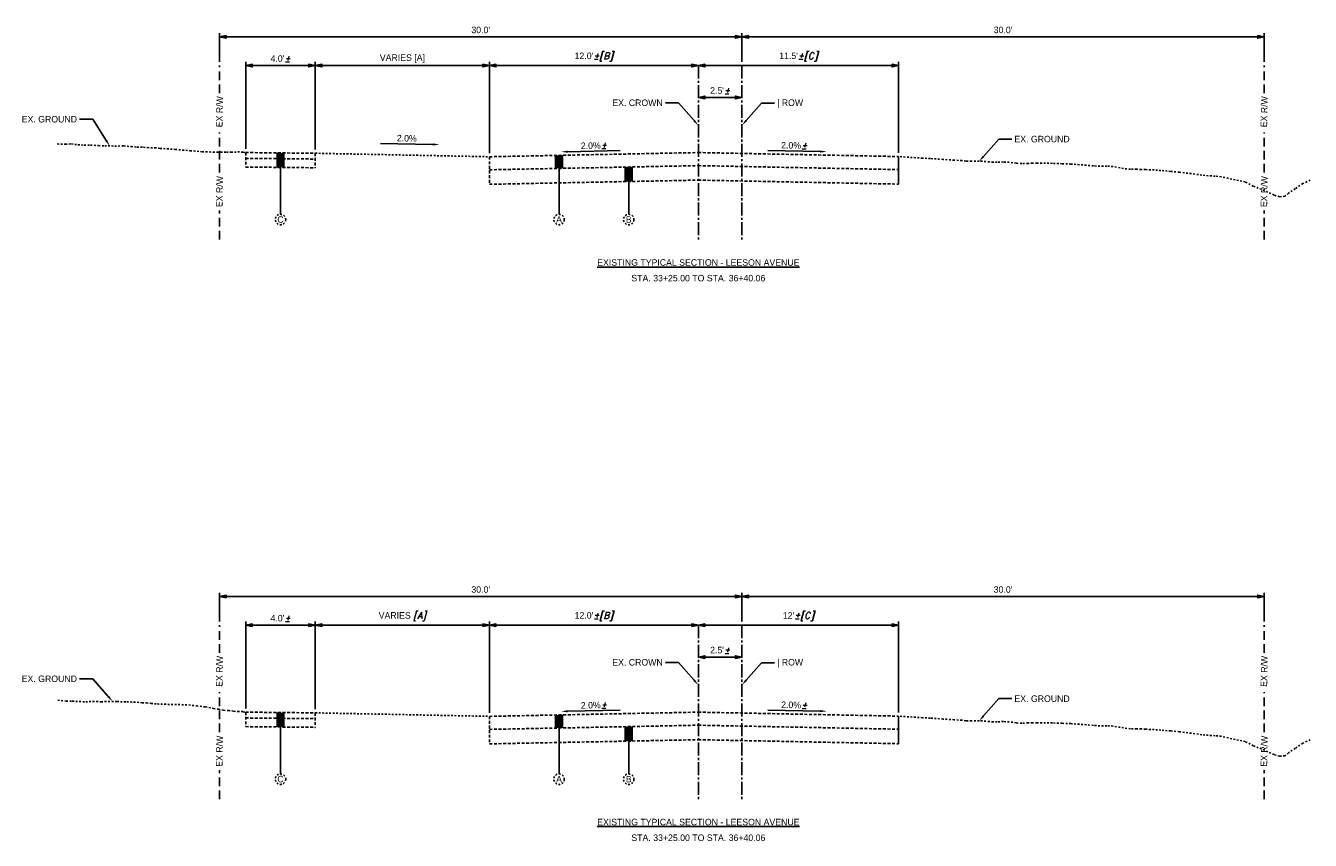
# Model space of a CAD drawing. Header units: feet. Extents: x 18895 to 19174, y 13693 to 13938.
# Tile 12 of 17: x 18955 to 19028, y 13891 to 13938. Entities that reach past the tile are written whole.
import ezdxf
from ezdxf import colors
from ezdxf.entities.mleader import LeaderData, LeaderLine
from ezdxf.math import Vec2, Vec3

# ---------------------------------------------------------------- set-up
doc = ezdxf.new("R2010")
doc.units = ezdxf.units.FT
doc.header["$MEASUREMENT"] = 0
for name, pattern in [('CENTER2', [1.125, 0.75, -0.125, 0.125, -0.125]), ('DASHED', [0.75, 0.5, -0.25]), ('DASHED2', [0.375, 0.25, -0.125]), ('OhDOT_USTN2', [0.11, 0.069, -0.041]), ('OhDOT_USTN3', [0.22, 0.165, -0.055])]:
    doc.linetypes.add(name, pattern=pattern)
for name, color, linetype in [('PF_X_Ground_Line', 3, 'OhDOT_USTN2'), ('PV_P_EOP', 7, 'Continuous'), ('PV_P_Text', 7, 'Continuous'), ('PV_X_EOP', 7, 'OhDOT_USTN3'), ('PV_X_Text', 7, 'Continuous')]:
    doc.layers.add(name, color=color, linetype=linetype)
doc.styles.add('Slanted-Normal', font='font31.shx', dxfattribs={"height": 0.125})
doc.dimstyles.new('Dec-1  Slanted', dxfattribs={"dimtxt": 0.125, "dimasz": 0.125, "dimexe": 0.07, "dimexo": 0.07, "dimgap": 0.07, "dimtad": 1, "dimdec": 1, "dimzin": 3, "dimdsep": 46, "dimtxsty": 'Slanted-Normal', "dimblk": 'Dim1', "dimcen": 0, "dimclrd": 95, "dimclre": 95, "dimclrt": 7, "dimadec": 1, "dimazin": 3, "dimtfac": 1, "dimtdec": 1, "dimtix": 1, "dimtofl": 0, "dimtmove": 1, "dimatfit": 3, "dimldrblk": 'Dim1', "dimfxl": 1, "dimtolj": 1, "dimtzin": 0, "dimlwd": -1, "dimlwe": -1, "dimarcsym": 0})

# ---------------------------------------------------------------- blocks, each defined once
blk = doc.blocks.new('Dim1')
h = blk.add_hatch(color=4)
h.dxf.hatch_style = 1
h.paths.add_polyline_path([(0, 0), (-1, -0.2), (-1, 0.2)])
at = {"color": 4}
blk.add_lwpolyline([(0, 0), (-1, -0.2), (-1, 0.2), (0, 0)], dxfattribs=at)
blk = doc.blocks.new('*D903')
at = {"layer": 'Defpoints', "color": 0, "transparency": 16777216}
for p in [(18993.308, 13903.514), (19004.808, 13903.514), (19004.808, 13898.284)]:
    blk.add_point(p, dxfattribs=at)
at = {"layer": 'PV_X_Text', "color": 95, "linetype": 'Continuous', "transparency": 16777216}
for p, q in [((19004.808, 13898.494), (19004.808, 13903.724)), ((18993.683, 13903.514), (19004.433, 13903.514))]:
    blk.add_line(p, q, dxfattribs=at)
at = {"layer": 'PV_X_Text', "color": 95, "transparency": 16777216, "xscale": 0.375, "yscale": 0.375, "zscale": 0.375, "rotation": 180}
blk.add_blockref('Dim1', (18993.308, 13903.514), dxfattribs=at)
at = {"layer": 'PV_X_Text', "color": 95, "transparency": 16777216, "xscale": 0.375, "yscale": 0.375, "zscale": 0.375}
blk.add_blockref('Dim1', (19004.808, 13903.514), dxfattribs=at)
at = {"layer": 'PV_X_Text', "color": 7, "transparency": 16777216, "insert": (18999.058, 13904.01), "char_height": 0.375, "attachment_point": 5, "style": 'Slanted-Normal'}
blk.add_mtext("\\A1;12'{\\Fitalic|c0;%%P[C]}", dxfattribs=at)
blk = doc.blocks.new('*D904')
at = {"layer": 'Defpoints', "color": 0, "transparency": 16777216}
for p in [(19025.808, 13905.162), (18995.808, 13903.514), (19025.808, 13903.514)]:
    blk.add_point(p, dxfattribs=at)
at = {"layer": 'PV_X_Text', "color": 95, "linetype": 'Continuous', "transparency": 16777216}
for p, q in [((18995.808, 13903.724), (18995.808, 13905.372)), ((19025.808, 13903.724), (19025.808, 13905.372)), ((18996.183, 13905.162), (19025.433, 13905.162))]:
    blk.add_line(p, q, dxfattribs=at)
at = {"layer": 'PV_X_Text', "color": 95, "transparency": 16777216, "xscale": 0.375, "yscale": 0.375, "zscale": 0.375, "rotation": 180}
blk.add_blockref('Dim1', (18995.808, 13905.162), dxfattribs=at)
at = {"layer": 'PV_X_Text', "color": 95, "transparency": 16777216, "xscale": 0.375, "yscale": 0.375, "zscale": 0.375}
blk.add_blockref('Dim1', (19025.808, 13905.162), dxfattribs=at)
at = {"layer": 'PV_X_Text', "color": 7, "transparency": 16777216, "insert": (19010.808, 13905.559), "char_height": 0.375, "attachment_point": 5, "style": 'Slanted-Normal'}
blk.add_mtext("\\A1;30.0'", dxfattribs=at)
blk = doc.blocks.new('*D905')
at = {"layer": 'Defpoints', "color": 0, "transparency": 16777216}
for p in [(18981.308, 13903.514), (18993.308, 13903.514), (18981.308, 13898.274)]:
    blk.add_point(p, dxfattribs=at)
at = {"layer": 'PV_X_Text', "color": 95, "linetype": 'Continuous', "transparency": 16777216}
for p, q in [((18981.308, 13898.484), (18981.308, 13903.724)), ((18992.933, 13903.514), (18981.683, 13903.514))]:
    blk.add_line(p, q, dxfattribs=at)
at = {"layer": 'PV_X_Text', "color": 95, "transparency": 16777216, "xscale": 0.375, "yscale": 0.375, "zscale": 0.375, "rotation": 180}
blk.add_blockref('Dim1', (18981.308, 13903.514), dxfattribs=at)
at = {"layer": 'PV_X_Text', "color": 95, "transparency": 16777216, "xscale": 0.375, "yscale": 0.375, "zscale": 0.375}
blk.add_blockref('Dim1', (18993.308, 13903.514), dxfattribs=at)
at = {"layer": 'PV_X_Text', "color": 7, "transparency": 16777216, "insert": (18987.308, 13904.01), "char_height": 0.375, "attachment_point": 5, "style": 'Slanted-Normal'}
blk.add_mtext("\\A1;12.0'{\\Fitalic|c0;%%P[B]}", dxfattribs=at)
blk = doc.blocks.new('*D906')
at = {"layer": 'Defpoints', "color": 0, "transparency": 16777216}
for p in [(18971.308, 13903.514), (18971.308, 13898.474), (18981.308, 13898.274)]:
    blk.add_point(p, dxfattribs=at)
at = {"layer": 'PV_X_Text', "color": 95, "linetype": 'Continuous', "transparency": 16777216}
for p, q in [((18971.308, 13898.684), (18971.308, 13903.724)), ((18981.308, 13898.484), (18981.308, 13903.724)), ((18980.933, 13903.514), (18971.683, 13903.514))]:
    blk.add_line(p, q, dxfattribs=at)
at = {"layer": 'PV_X_Text', "color": 95, "transparency": 16777216, "xscale": 0.375, "yscale": 0.375, "zscale": 0.375, "rotation": 180}
blk.add_blockref('Dim1', (18971.308, 13903.514), dxfattribs=at)
at = {"layer": 'PV_X_Text', "color": 95, "transparency": 16777216, "xscale": 0.375, "yscale": 0.375, "zscale": 0.375}
blk.add_blockref('Dim1', (18981.308, 13903.514), dxfattribs=at)
at = {"layer": 'PV_X_Text', "color": 7, "transparency": 16777216, "insert": (18976.308, 13904.01), "char_height": 0.375, "attachment_point": 5, "style": 'Slanted-Normal'}
blk.add_mtext('\\A1;VARIES {\\Fitalic|c0;[A]}', dxfattribs=at)
blk = doc.blocks.new('*D907')
at = {"layer": 'Defpoints', "color": 0, "transparency": 16777216}
for p in [(18971.308, 13903.514), (18967.308, 13898.514), (18971.308, 13898.474)]:
    blk.add_point(p, dxfattribs=at)
at = {"layer": 'PV_X_Text', "color": 95, "linetype": 'Continuous', "transparency": 16777216}
for p, q in [((18967.308, 13898.724), (18967.308, 13903.724)), ((18971.308, 13898.684), (18971.308, 13903.724)), ((18967.683, 13903.514), (18970.933, 13903.514))]:
    blk.add_line(p, q, dxfattribs=at)
at = {"layer": 'PV_X_Text', "color": 95, "transparency": 16777216, "xscale": 0.375, "yscale": 0.375, "zscale": 0.375, "rotation": 180}
blk.add_blockref('Dim1', (18967.308, 13903.514), dxfattribs=at)
at = {"layer": 'PV_X_Text', "color": 95, "transparency": 16777216, "xscale": 0.375, "yscale": 0.375, "zscale": 0.375}
blk.add_blockref('Dim1', (18971.308, 13903.514), dxfattribs=at)
at = {"layer": 'PV_X_Text', "color": 7, "transparency": 16777216, "insert": (18969.308, 13903.912), "char_height": 0.375, "width": 1.29848, "attachment_point": 5, "style": 'Slanted-Normal'}
blk.add_mtext("\\A1;4.0'{\\Fitalic|c0;%%P}", dxfattribs=at)
blk = doc.blocks.new('*D908')
at = {"layer": 'Defpoints', "color": 0, "transparency": 16777216}
for p in [(18965.808, 13905.162), (18965.808, 13903.514), (18995.808, 13903.514)]:
    blk.add_point(p, dxfattribs=at)
at = {"layer": 'PV_X_Text', "color": 95, "linetype": 'Continuous', "transparency": 16777216}
for p, q in [((18965.808, 13903.724), (18965.808, 13905.372)), ((18995.808, 13903.724), (18995.808, 13905.372)), ((18995.433, 13905.162), (18966.183, 13905.162))]:
    blk.add_line(p, q, dxfattribs=at)
at = {"layer": 'PV_X_Text', "color": 95, "transparency": 16777216, "xscale": 0.375, "yscale": 0.375, "zscale": 0.375, "rotation": 180}
blk.add_blockref('Dim1', (18965.808, 13905.162), dxfattribs=at)
at = {"layer": 'PV_X_Text', "color": 95, "transparency": 16777216, "xscale": 0.375, "yscale": 0.375, "zscale": 0.375}
blk.add_blockref('Dim1', (18995.808, 13905.162), dxfattribs=at)
at = {"layer": 'PV_X_Text', "color": 7, "transparency": 16777216, "insert": (18980.808, 13905.559), "char_height": 0.375, "attachment_point": 5, "style": 'Slanted-Normal'}
blk.add_mtext("\\A1;30.0'", dxfattribs=at)
blk = doc.blocks.new('*D917')
at = {"layer": 'Defpoints', "color": 0, "transparency": 16777216}
for p in [(18993.308, 13901.681), (18995.808, 13901.681), (18995.808, 13901.681)]:
    blk.add_point(p, dxfattribs=at)
at = {"layer": 'PV_X_Text', "color": 95, "linetype": 'Continuous', "transparency": 16777216}
blk.add_line((18993.683, 13901.681), (18995.433, 13901.681), dxfattribs=at)
at = {"layer": 'PV_X_Text', "color": 95, "transparency": 16777216, "xscale": 0.375, "yscale": 0.375, "zscale": 0.375, "rotation": 180}
blk.add_blockref('Dim1', (18993.308, 13901.681), dxfattribs=at)
at = {"layer": 'PV_X_Text', "color": 95, "transparency": 16777216, "xscale": 0.375, "yscale": 0.375, "zscale": 0.375}
blk.add_blockref('Dim1', (18995.808, 13901.681), dxfattribs=at)
at = {"layer": 'PV_X_Text', "color": 7, "transparency": 16777216, "insert": (18994.558, 13902.078), "char_height": 0.375, "width": 1.28452, "attachment_point": 5, "style": 'Slanted-Normal'}
blk.add_mtext("\\A1;2.5'{\\Fitalic|c0;%%P}", dxfattribs=at)
blk = doc.blocks.new('*D939')
at = {"layer": 'Defpoints', "color": 0, "transparency": 16777216}
for p in [(18993.308, 13935.67), (19004.808, 13935.67), (19004.808, 13930.44)]:
    blk.add_point(p, dxfattribs=at)
at = {"layer": 'PV_X_Text', "color": 95, "linetype": 'Continuous', "transparency": 16777216}
for p, q in [((18993.683, 13935.67), (19004.433, 13935.67)), ((19004.808, 13930.65), (19004.808, 13935.88))]:
    blk.add_line(p, q, dxfattribs=at)
at = {"layer": 'PV_X_Text', "color": 95, "transparency": 16777216, "xscale": 0.375, "yscale": 0.375, "zscale": 0.375, "rotation": 180}
blk.add_blockref('Dim1', (18993.308, 13935.67), dxfattribs=at)
at = {"layer": 'PV_X_Text', "color": 95, "transparency": 16777216, "xscale": 0.375, "yscale": 0.375, "zscale": 0.375}
blk.add_blockref('Dim1', (19004.808, 13935.67), dxfattribs=at)
at = {"layer": 'PV_X_Text', "color": 7, "transparency": 16777216, "insert": (18999.058, 13936.166), "char_height": 0.375, "attachment_point": 5, "style": 'Slanted-Normal'}
blk.add_mtext("\\A1;11.5'{\\Fitalic|c0;%%P[C]}", dxfattribs=at)
blk = doc.blocks.new('*D940')
at = {"layer": 'Defpoints', "color": 0, "transparency": 16777216}
for p in [(19025.808, 13937.318), (18995.808, 13935.67), (19025.808, 13935.67)]:
    blk.add_point(p, dxfattribs=at)
at = {"layer": 'PV_X_Text', "color": 95, "linetype": 'Continuous', "transparency": 16777216}
for p, q in [((18995.808, 13935.88), (18995.808, 13937.528)), ((18996.183, 13937.318), (19025.433, 13937.318)), ((19025.808, 13935.88), (19025.808, 13937.528))]:
    blk.add_line(p, q, dxfattribs=at)
at = {"layer": 'PV_X_Text', "color": 95, "transparency": 16777216, "xscale": 0.375, "yscale": 0.375, "zscale": 0.375, "rotation": 180}
blk.add_blockref('Dim1', (18995.808, 13937.318), dxfattribs=at)
at = {"layer": 'PV_X_Text', "color": 95, "transparency": 16777216, "xscale": 0.375, "yscale": 0.375, "zscale": 0.375}
blk.add_blockref('Dim1', (19025.808, 13937.318), dxfattribs=at)
at = {"layer": 'PV_X_Text', "color": 7, "transparency": 16777216, "insert": (19010.808, 13937.715), "char_height": 0.375, "attachment_point": 5, "style": 'Slanted-Normal'}
blk.add_mtext("\\A1;30.0'", dxfattribs=at)
blk = doc.blocks.new('*D941')
at = {"layer": 'Defpoints', "color": 0, "transparency": 16777216}
for p in [(18981.308, 13935.67), (18993.308, 13935.67), (18981.308, 13930.43)]:
    blk.add_point(p, dxfattribs=at)
at = {"layer": 'PV_X_Text', "color": 95, "linetype": 'Continuous', "transparency": 16777216}
for p, q in [((18981.308, 13930.64), (18981.308, 13935.88)), ((18992.933, 13935.67), (18981.683, 13935.67))]:
    blk.add_line(p, q, dxfattribs=at)
at = {"layer": 'PV_X_Text', "color": 95, "transparency": 16777216, "xscale": 0.375, "yscale": 0.375, "zscale": 0.375, "rotation": 180}
blk.add_blockref('Dim1', (18981.308, 13935.67), dxfattribs=at)
at = {"layer": 'PV_X_Text', "color": 95, "transparency": 16777216, "xscale": 0.375, "yscale": 0.375, "zscale": 0.375}
blk.add_blockref('Dim1', (18993.308, 13935.67), dxfattribs=at)
at = {"layer": 'PV_X_Text', "color": 7, "transparency": 16777216, "insert": (18987.308, 13936.166), "char_height": 0.375, "attachment_point": 5, "style": 'Slanted-Normal'}
blk.add_mtext("\\A1;12.0'{\\Fitalic|c0;%%P[B]}", dxfattribs=at)
blk = doc.blocks.new('*D942')
at = {"layer": 'Defpoints', "color": 0, "transparency": 16777216}
for p in [(18971.308, 13935.67), (18971.308, 13930.63), (18981.308, 13930.43)]:
    blk.add_point(p, dxfattribs=at)
at = {"layer": 'PV_X_Text', "color": 95, "linetype": 'Continuous', "transparency": 16777216}
for p, q in [((18971.308, 13930.84), (18971.308, 13935.88)), ((18980.933, 13935.67), (18971.683, 13935.67)), ((18981.308, 13930.64), (18981.308, 13935.88))]:
    blk.add_line(p, q, dxfattribs=at)
at = {"layer": 'PV_X_Text', "color": 95, "transparency": 16777216, "xscale": 0.375, "yscale": 0.375, "zscale": 0.375, "rotation": 180}
blk.add_blockref('Dim1', (18971.308, 13935.67), dxfattribs=at)
at = {"layer": 'PV_X_Text', "color": 95, "transparency": 16777216, "xscale": 0.375, "yscale": 0.375, "zscale": 0.375}
blk.add_blockref('Dim1', (18981.308, 13935.67), dxfattribs=at)
at = {"layer": 'PV_X_Text', "color": 7, "transparency": 16777216, "insert": (18976.308, 13936.068), "char_height": 0.375, "attachment_point": 5, "style": 'Slanted-Normal'}
blk.add_mtext('\\A1;VARIES [A]', dxfattribs=at)
blk = doc.blocks.new('*D943')
at = {"layer": 'Defpoints', "color": 0, "transparency": 16777216}
for p in [(18971.308, 13935.67), (18967.308, 13930.67), (18971.308, 13930.63)]:
    blk.add_point(p, dxfattribs=at)
at = {"layer": 'PV_X_Text', "color": 95, "linetype": 'Continuous', "transparency": 16777216}
for p, q in [((18967.308, 13930.88), (18967.308, 13935.88)), ((18967.683, 13935.67), (18970.933, 13935.67)), ((18971.308, 13930.84), (18971.308, 13935.88))]:
    blk.add_line(p, q, dxfattribs=at)
at = {"layer": 'PV_X_Text', "color": 95, "transparency": 16777216, "xscale": 0.375, "yscale": 0.375, "zscale": 0.375, "rotation": 180}
blk.add_blockref('Dim1', (18967.308, 13935.67), dxfattribs=at)
at = {"layer": 'PV_X_Text', "color": 95, "transparency": 16777216, "xscale": 0.375, "yscale": 0.375, "zscale": 0.375}
blk.add_blockref('Dim1', (18971.308, 13935.67), dxfattribs=at)
at = {"layer": 'PV_X_Text', "color": 7, "transparency": 16777216, "insert": (18969.308, 13936.068), "char_height": 0.375, "width": 1.29848, "attachment_point": 5, "style": 'Slanted-Normal'}
blk.add_mtext("\\A1;4.0'{\\Fitalic|c0;%%P}", dxfattribs=at)
blk = doc.blocks.new('*D944')
at = {"layer": 'Defpoints', "color": 0, "transparency": 16777216}
for p in [(18965.808, 13937.318), (18965.808, 13935.67), (18995.808, 13935.67)]:
    blk.add_point(p, dxfattribs=at)
at = {"layer": 'PV_X_Text', "color": 95, "linetype": 'Continuous', "transparency": 16777216}
for p, q in [((18965.808, 13935.88), (18965.808, 13937.528)), ((18995.433, 13937.318), (18966.183, 13937.318)), ((18995.808, 13935.88), (18995.808, 13937.528))]:
    blk.add_line(p, q, dxfattribs=at)
at = {"layer": 'PV_X_Text', "color": 95, "transparency": 16777216, "xscale": 0.375, "yscale": 0.375, "zscale": 0.375, "rotation": 180}
blk.add_blockref('Dim1', (18965.808, 13937.318), dxfattribs=at)
at = {"layer": 'PV_X_Text', "color": 95, "transparency": 16777216, "xscale": 0.375, "yscale": 0.375, "zscale": 0.375}
blk.add_blockref('Dim1', (18995.808, 13937.318), dxfattribs=at)
at = {"layer": 'PV_X_Text', "color": 7, "transparency": 16777216, "insert": (18980.808, 13937.715), "char_height": 0.375, "attachment_point": 5, "style": 'Slanted-Normal'}
blk.add_mtext("\\A1;30.0'", dxfattribs=at)
blk = doc.blocks.new('*D945')
at = {"layer": 'Defpoints', "color": 0, "transparency": 16777216}
for p in [(18993.308, 13933.837), (18995.808, 13933.837), (18995.808, 13933.837)]:
    blk.add_point(p, dxfattribs=at)
at = {"layer": 'PV_X_Text', "color": 95, "linetype": 'Continuous', "transparency": 16777216}
blk.add_line((18993.683, 13933.837), (18995.433, 13933.837), dxfattribs=at)
at = {"layer": 'PV_X_Text', "color": 95, "transparency": 16777216, "xscale": 0.375, "yscale": 0.375, "zscale": 0.375, "rotation": 180}
blk.add_blockref('Dim1', (18993.308, 13933.837), dxfattribs=at)
at = {"layer": 'PV_X_Text', "color": 95, "transparency": 16777216, "xscale": 0.375, "yscale": 0.375, "zscale": 0.375}
blk.add_blockref('Dim1', (18995.808, 13933.837), dxfattribs=at)
at = {"layer": 'PV_X_Text', "color": 7, "transparency": 16777216, "insert": (18994.558, 13934.234), "char_height": 0.375, "width": 1.28452, "attachment_point": 5, "style": 'Slanted-Normal'}
blk.add_mtext("\\A1;2.5'{\\Fitalic|c0;%%P}", dxfattribs=at)

msp = doc.modelspace()

# ---------------------------------------------------------------- hatches: boundary and pattern name
at = {"layer": 'PV_P_Text'}
h = msp.add_hatch(color=256, dxfattribs=at)
h.dxf.hatch_style = 1
h.paths.add_polyline_path([(18969.108, 13930.652), (18969.508, 13930.648), (18969.508, 13929.815), (18969.108, 13929.819)])
h = msp.add_hatch(color=256, dxfattribs=at)
h.dxf.hatch_style = 1
h.paths.add_polyline_path([(18985.108, 13930.506), (18985.508, 13930.514), (18985.508, 13929.764), (18985.108, 13929.756)])
h = msp.add_hatch(color=256, dxfattribs=at)
h.dxf.hatch_style = 1
h.paths.add_polyline_path([(18989.108, 13929.836), (18989.508, 13929.844), (18989.508, 13929.011), (18989.108, 13929.003)])
at = {"layer": 'PV_X_Text'}
h = msp.add_hatch(color=256, dxfattribs=at)
h.dxf.hatch_style = 1
h.paths.add_polyline_path([(18969.108, 13898.496), (18969.508, 13898.492), (18969.508, 13897.659), (18969.108, 13897.663)])
h = msp.add_hatch(color=256, dxfattribs=at)
h.dxf.hatch_style = 1
h.paths.add_polyline_path([(18985.108, 13898.35), (18985.508, 13898.358), (18985.508, 13897.608), (18985.108, 13897.6)])
h = msp.add_hatch(color=256, dxfattribs=at)
h.dxf.hatch_style = 1
h.paths.add_polyline_path([(18989.108, 13897.68), (18989.508, 13897.688), (18989.508, 13896.855), (18989.108, 13896.847)])

# ---------------------------------------------------------------- linework, layer by layer
at = {"layer": 'PF_X_Ground_Line'}
for points in [[(18956.487, 13931.165), (18956.96, 13931.148), (18957.301, 13931.171), (18957.676, 13931.113), (18958.033, 13931.102), (18958.397, 13931.102), (18958.858, 13931.067), (18959.21, 13931.055), (18959.787, 13931.044), (18960.302, 13931.05), (18960.73, 13931.01), (18961.076, 13930.981), (18961.439, 13930.975), (18961.658, 13930.952), (18962.091, 13930.946), (18962.388, 13930.906), (18963.263, 13930.854), (18963.668, 13930.814), (18964.12, 13930.779), (18964.804, 13930.721), (18965.018, 13930.709), (18965.441, 13930.698), (18965.875, 13930.692), (18966.205, 13930.698), (18966.466, 13930.692), (18966.849, 13930.705), (18967.165, 13930.698), (18967.308, 13930.67)], [(18971.308, 13930.63), (18981.308, 13930.43)], [(19028.456, 13929.082), (19028.03, 13928.885), (19027.588, 13928.591), (19027.195, 13928.329), (19026.999, 13928.165), (19026.688, 13928.133), (19026.376, 13928.231), (19025.656, 13928.558), (19025.181, 13928.738), (19024.722, 13928.984), (19024.14, 13929.097), (19023.343, 13929.285), (19022.994, 13929.314), (19022.596, 13929.339), (19022.226, 13929.371), (19021.822, 13929.434), (19020.941, 13929.541), (19020.439, 13929.588), (19019.879, 13929.637), (19019.487, 13929.671), (19019.003, 13929.69), (19018.753, 13929.703), (19018.487, 13929.707), (19018.125, 13929.717), (19017.924, 13929.726), (19017.119, 13929.874), (19016.769, 13929.886), (19016.37, 13929.89), (19015.999, 13929.904), (19015.592, 13929.946), (19014.707, 13930.009), (19014.204, 13930.031), (19013.641, 13930.051), (19013.249, 13930.066), (19012.765, 13930.06), (19012.513, 13930.061), (19012.248, 13930.051), (19011.886, 13930.043), (19011.685, 13930.042), (19011.565, 13930.064), (19011.16, 13930.111), (19010.822, 13930.129), (19010.47, 13930.116), (19010.248, 13930.116), (19010.026, 13930.129), (19010.026, 13930.129), (19009.622, 13930.168), (19009.439, 13930.168), (19009.244, 13930.168), (19008.996, 13930.168), (19008.683, 13930.181), (19008.448, 13930.207), (19008.005, 13930.233), (19007.365, 13930.276), (19006.631, 13930.327), (19006.192, 13930.35), (19004.808, 13930.44)], [(18956.516, 13899.194), (18956.999, 13899.154), (18957.35, 13899.143), (18957.748, 13899.122), (18958.119, 13899.111), (18958.528, 13899.127), (18959.006, 13899.111), (18959.415, 13899.132), (18959.919, 13899.122), (18960.481, 13899.106), (18960.874, 13899.095), (18961.357, 13899.058), (18961.607, 13899.042), (18961.871, 13899.016), (18962.232, 13898.984), (18962.433, 13898.97), (18963.235, 13898.956), (18964.042, 13898.928), (18964.488, 13898.873), (18964.989, 13898.817), (18965.466, 13898.721), (18965.748, 13898.679), (18966.037, 13898.624), (18966.312, 13898.604), (18966.615, 13898.569), (18966.849, 13898.549), (18967.165, 13898.542), (18967.308, 13898.514)], [(18971.308, 13898.474), (18981.308, 13898.274)], [(19028.456, 13896.926), (19028.03, 13896.729), (19027.588, 13896.435), (19027.195, 13896.173), (19026.999, 13896.009), (19026.688, 13895.977), (19026.376, 13896.075), (19025.656, 13896.402), (19025.181, 13896.582), (19024.722, 13896.828), (19024.14, 13896.941), (19023.343, 13897.129), (19022.994, 13897.158), (19022.596, 13897.183), (19022.226, 13897.215), (19021.822, 13897.278), (19020.941, 13897.385), (19020.439, 13897.432), (19019.879, 13897.481), (19019.487, 13897.515), (19019.003, 13897.534), (19018.753, 13897.547), (19018.487, 13897.551), (19018.125, 13897.561), (19017.924, 13897.57), (19017.119, 13897.718), (19016.769, 13897.73), (19016.37, 13897.734), (19015.999, 13897.748), (19015.592, 13897.79), (19014.707, 13897.853), (19014.204, 13897.875), (19013.641, 13897.895), (19013.249, 13897.91), (19012.765, 13897.904), (19012.513, 13897.905), (19012.248, 13897.895), (19011.886, 13897.887), (19011.685, 13897.886), (19011.565, 13897.908), (19011.16, 13897.955), (19010.822, 13897.973), (19010.47, 13897.96), (19010.248, 13897.96), (19010.026, 13897.973), (19010.026, 13897.973), (19009.622, 13898.012), (19009.439, 13898.012), (19009.244, 13898.012), (19008.996, 13898.012), (19008.683, 13898.025), (19008.448, 13898.051), (19008.005, 13898.077), (19007.365, 13898.12), (19006.631, 13898.171), (19006.192, 13898.195), (19004.808, 13898.284)]]:
    msp.add_lwpolyline(points, dxfattribs=at)
at = {"layer": 'PV_P_EOP', "linetype": 'DASHED'}
for points in [[(18965.808, 13934.08), (18965.808, 13935.67)], [(19025.808, 13934.08), (19025.808, 13935.67)], [(18965.808, 13929.516), (18965.808, 13931.825)], [(19025.808, 13929.516), (19025.808, 13931.825)], [(18965.808, 13925.67), (18965.808, 13927.338)], [(19025.808, 13925.67), (19025.808, 13927.338)], [(18965.808, 13901.924), (18965.808, 13903.514)], [(19025.808, 13901.924), (19025.808, 13903.514)], [(18965.808, 13897.36), (18965.808, 13899.669)], [(19025.808, 13897.36), (19025.808, 13899.669)], [(18965.808, 13893.514), (18965.808, 13895.182)], [(19025.808, 13893.514), (19025.808, 13895.182)]]:
    msp.add_lwpolyline(points, dxfattribs=at)
at = {"layer": 'PV_P_Text', "linetype": 'CENTER2'}
for points in [[(18993.308, 13935.67), (18993.308, 13925.67)], [(18995.808, 13935.67), (18995.808, 13925.67)], [(18993.308, 13903.514), (18993.308, 13893.514)], [(18995.808, 13903.514), (18995.808, 13893.514)]]:
    msp.add_lwpolyline(points, dxfattribs=at)
at = {"layer": 'PV_P_Text'}
for points in [[(18969.108, 13930.652), (18969.108, 13929.819)], [(18969.508, 13930.648), (18969.508, 13929.815)], [(18985.108, 13930.506), (18985.108, 13929.756)], [(18985.508, 13930.514), (18985.508, 13929.764)], [(19004.808, 13930.44), (19004.808, 13928.857)], [(18989.108, 13929.836), (18989.108, 13929.003)], [(18989.508, 13929.844), (18989.508, 13929.011)], [(19004.808, 13898.284), (19004.808, 13896.701)]]:
    msp.add_lwpolyline(points, dxfattribs=at)
at = {"layer": 'PV_X_EOP'}
for points in [[(18967.308, 13930.67), (18967.308, 13929.837)], [(18967.308, 13930.67), (18971.308, 13930.63)], [(18967.308, 13930.337), (18971.308, 13930.297)], [(18971.308, 13930.63), (18971.308, 13929.797)], [(18981.308, 13930.43), (18993.308, 13930.67)], [(18981.308, 13930.43), (18981.308, 13929.579)], [(18981.308, 13930.43), (18981.308, 13928.847)], [(18993.308, 13930.67), (19004.808, 13930.44)], [(18967.308, 13929.837), (18971.308, 13929.797)], [(18981.308, 13929.68), (18993.308, 13929.92)], [(18993.308, 13929.92), (19004.808, 13929.69)], [(18981.308, 13928.847), (18993.308, 13929.087)], [(18993.308, 13929.087), (19004.808, 13928.857)], [(18967.308, 13898.514), (18971.308, 13898.474)], [(18967.308, 13898.514), (18967.308, 13897.681)], [(18967.308, 13898.181), (18971.308, 13898.141)], [(18971.308, 13898.474), (18971.308, 13897.641)], [(18981.308, 13898.274), (18993.308, 13898.514)], [(18981.308, 13898.274), (18981.308, 13897.423)], [(18981.308, 13898.274), (18981.308, 13896.691)], [(18993.308, 13898.514), (19004.808, 13898.284)], [(18967.308, 13897.681), (18971.308, 13897.641)], [(18981.308, 13897.524), (18993.308, 13897.764)], [(18993.308, 13897.764), (19004.808, 13897.534)], [(18981.308, 13896.691), (18993.308, 13896.931)], [(18993.308, 13896.931), (19004.808, 13896.701)]]:
    msp.add_lwpolyline(points, dxfattribs=at)
at = {"layer": 'PV_X_Text', "linetype": 'ByBlock', "lineweight": -2}
for points in [[(18978.059, 13931.137), (18975.058, 13931.197)], [(18985.808, 13930.72), (18988.809, 13930.78)], [(19000.309, 13930.73), (18997.308, 13930.79)], [(18985.808, 13898.564), (18988.809, 13898.624)], [(19000.309, 13898.574), (18997.308, 13898.634)]]:
    msp.add_lwpolyline(points, dxfattribs=at)
at = {"layer": 'PV_X_Text'}
for points in [[(18969.308, 13929.817), (18969.308, 13927.121)], [(18985.308, 13929.76), (18985.308, 13927.121)], [(18989.308, 13929.007), (18989.308, 13927.121)], [(18969.108, 13898.496), (18969.108, 13897.663)], [(18969.508, 13898.492), (18969.508, 13897.659)], [(18985.108, 13898.35), (18985.108, 13897.6)], [(18985.508, 13898.358), (18985.508, 13897.608)], [(18969.308, 13897.661), (18969.308, 13894.965)], [(18985.308, 13897.604), (18985.308, 13894.965)], [(18989.108, 13897.68), (18989.108, 13896.847)], [(18989.508, 13897.688), (18989.508, 13896.855)], [(18989.308, 13896.851), (18989.308, 13894.965)]]:
    msp.add_lwpolyline(points, dxfattribs=at)
at = {"layer": 'PV_X_Text', "linetype": 'DASHED2', "ltscale": 0.333}
for centre in [(18969.308, 13926.821), (18985.308, 13926.821), (18989.308, 13926.821), (18969.308, 13894.665), (18985.308, 13894.665), (18989.308, 13894.665)]:
    msp.add_circle(centre, 0.3, dxfattribs=at)
at = {"layer": 'PV_X_Text'}
for points in [[(18978.06, 13931.2), (18978.434, 13931.13), (18978.057, 13931.075)], [(18985.807, 13930.783), (18985.433, 13930.713), (18985.809, 13930.658)], [(19000.31, 13930.793), (19000.684, 13930.723), (19000.307, 13930.668)], [(18985.807, 13898.627), (18985.433, 13898.557), (18985.809, 13898.502)], [(19000.31, 13898.637), (19000.684, 13898.567), (19000.307, 13898.512)]]:
    msp.add_solid(points, dxfattribs=at)

# ---------------------------------------------------------------- texts
at = {"layer": 'PV_P_EOP', "char_height": 0.375, "width": 29.24884, "attachment_point": 5, "style": 'Slanted-Normal'}
for insert in [(18993.308, 13924.351), (18993.308, 13892.196)]:
    msp.add_mtext('{\\LEXISTING TYPICAL SECTION - LEESON AVENUE}', dxfattribs=dict(at, insert=insert))
at = {"layer": 'PV_X_Text', "char_height": 0.375, "width": 2.18377, "attachment_point": 5, "style": 'Slanted-Normal'}
for s, insert, rotation in [('EX R/W', (18965.808, 13933.016), 88.85424), ('EX R/W', (19025.808, 13933.016), 88.85424), ('2.0%', (18976.562, 13931.487), 358.85424), ('2.0%{\\Fitalic|c0;%%P}', (18987.305, 13931.07), 1.14576), ('2.0%{\\Fitalic|c0;%%P}', (18998.812, 13931.08), 358.85424), ('EX R/W', (18965.808, 13928.426), 88.85424), ('EX R/W', (19025.808, 13928.426), 88.85424), ('EX R/W', (18965.808, 13900.86), 88.85424), ('EX R/W', (19025.808, 13900.86), 88.85424), ('2.0%{\\Fitalic|c0;%%P}', (18987.305, 13898.914), 1.14576), ('2.0%{\\Fitalic|c0;%%P}', (18998.812, 13898.924), 358.85424), ('EX R/W', (18965.808, 13896.27), 88.85424), ('EX R/W', (19025.808, 13896.27), 88.85424)]:
    msp.add_mtext(s, dxfattribs=dict(at, insert=insert, rotation=rotation))
at = {"layer": 'PV_X_Text', "char_height": 0.375, "attachment_point": 5, "style": 'Slanted-Normal'}
for s, insert, width in [('C', (18969.308, 13926.821), 2.46234), ('A', (18985.308, 13926.821), 2.46234), ('STA. 33+25.00 TO STA. 36+40.06', (18993.308, 13923.451), 29.24884), ('STA. 33+25.00 TO STA. 36+40.06', (18993.308, 13891.295), 29.24884)]:
    msp.add_mtext(s, dxfattribs=dict(at, insert=insert, width=width))
for s, insert in [('B', (18989.308, 13926.821)), ('C', (18969.308, 13894.665)), ('A', (18985.308, 13894.665)), ('B', (18989.308, 13894.665))]:
    msp.add_mtext_dynamic_manual_height_columns(s, width=2.46234, gutter_width=0.625, heights=[0], dxfattribs=dict(at, insert=insert))

# ---------------------------------------------------------------- dimensions: what is measured, and where the dimension line sits
at = {"layer": 'PV_X_Text'}
for base, p1, p2, text, picture, middle in [((18965.808, 13937.318), (18995.808, 13935.67), (18965.808, 13935.67), "30.0'", '*D944', (18980.808, 13937.715)), ((19025.808, 13937.318), (18995.808, 13935.67), (19025.808, 13935.67), "30.0'", '*D940', (19010.808, 13937.715)), ((18971.308, 13935.67), (18967.308, 13930.67), (18971.308, 13930.63), "4.0'{\\Fitalic|c0;%%P}", '*D943', (18969.308, 13936.068)), ((18971.308, 13935.67), (18981.308, 13930.43), (18971.308, 13930.63), 'VARIES [A]', '*D942', (18976.308, 13936.068)), ((18981.308, 13935.67), (18993.308, 13935.67), (18981.308, 13930.43), "12.0'{\\Fitalic|c0;%%P[B]}", '*D941', (18987.308, 13936.166)), ((19004.808, 13935.67), (18993.308, 13935.67), (19004.808, 13930.44), "11.5'{\\Fitalic|c0;%%P[C]}", '*D939', (18999.058, 13936.166)), ((18995.808, 13933.837), (18993.308, 13933.837), (18995.808, 13933.837), '<>{\\Fitalic|c0;%%P}', '*D945', (18994.558, 13934.234)), ((18965.808, 13905.162), (18995.808, 13903.514), (18965.808, 13903.514), "30.0'", '*D908', (18980.808, 13905.559)), ((19025.808, 13905.162), (18995.808, 13903.514), (19025.808, 13903.514), "30.0'", '*D904', (19010.808, 13905.559)), ((18971.308, 13903.514), (18981.308, 13898.274), (18971.308, 13898.474), 'VARIES {\\Fitalic|c0;[A]}', '*D906', (18976.308, 13904.01)), ((18971.308, 13903.514), (18967.308, 13898.514), (18971.308, 13898.474), "4.0'{\\Fitalic|c0;%%P}", '*D907', (18969.308, 13903.912)), ((18981.308, 13903.514), (18993.308, 13903.514), (18981.308, 13898.274), "12.0'{\\Fitalic|c0;%%P[B]}", '*D905', (18987.308, 13904.01)), ((19004.808, 13903.514), (18993.308, 13903.514), (19004.808, 13898.284), "12'{\\Fitalic|c0;%%P[C]}", '*D903', (18999.058, 13904.01)), ((18995.808, 13901.681), (18993.308, 13901.681), (18995.808, 13901.681), '<>{\\Fitalic|c0;%%P}', '*D917', (18994.558, 13902.078))]:
    dim = msp.add_linear_dim(base=base, p1=p1, p2=p2, text=text, dimstyle='Dec-1  Slanted', override={"dimpost": "'"}, dxfattribs=at)
    dim.commit()
    dim.dimension.update_dxf_attribs({"geometry": picture, "text_midpoint": middle})

# ---------------------------------------------------------------- leaders
at = {"layer": 'PV_X_Text', "linetype": 'DASHED2'}
ml = msp.add_multileader_mtext('Standard', dxfattribs=at)
ml.set_content('EX. CROWN', color=256, style='Slanted-Normal')
ml.set_leader_properties()
ml.build(insert=Vec2(0, 0))
ml.multileader.update_dxf_attribs({"dogleg_length": 0.25, "arrow_head_size": 0.375, "scale": 3})
ctx = ml.context
ctx.base_point, ctx.scale, ctx.char_height, ctx.arrow_head_size, ctx.landing_gap_size, ctx.plane_origin = Vec3(18988.142, 13933.533), 3, 0.375, 0.375, 0.15, Vec3(18993.308, 13932.229)
ctx.text_align_type = 2
notes = []
notes.append((ctx, [(0, (1, 1, 0), (18992.162, 13933.533), (-1, 0), 0.75, [(0, [(18993.308, 13932.229)], 0, [])])]))
ctx.mtext.insert, ctx.mtext.alignment, ctx.mtext.flow_direction = Vec3(18991.262, 13933.721), 3, 5
at = {"layer": 'PV_X_Text'}
ml = msp.add_multileader_mtext('Standard', dxfattribs=at)
ml.set_content('| ROW', color=256, style='Slanted-Normal')
ml.set_leader_properties()
ml.build(insert=Vec2(0, 0))
ml.multileader.update_dxf_attribs({"dogleg_length": 0.25, "arrow_head_size": 0.375, "scale": 3})
ctx = ml.context
ctx.base_point, ctx.scale, ctx.char_height, ctx.arrow_head_size, ctx.landing_gap_size, ctx.plane_origin = Vec3(18997.681, 13933.507), 3, 0.375, 0.375, 0.15, Vec3(18995.864, 13932.203)
notes.append((ctx, [(0, (1, 1, 0), (18996.931, 13933.507), (1, 0), 0.75, [(0, [(18995.808, 13932.229)], 0, [])])]))
ctx.mtext.insert, ctx.mtext.flow_direction = Vec3(18997.831, 13933.726), 5
at = {"layer": 'PV_X_Text', "linetype": 'DASHED2'}
ml = msp.add_multileader_mtext('Standard', dxfattribs=at)
ml.set_content('EX. GROUND', color=256, style='Slanted-Normal')
ml.set_leader_properties()
ml.build(insert=Vec2(0, 0))
ml.multileader.update_dxf_attribs({"dogleg_length": 0.25, "arrow_head_size": 0.375, "scale": 3})
ctx = ml.context
ctx.base_point, ctx.scale, ctx.char_height, ctx.arrow_head_size, ctx.landing_gap_size, ctx.plane_origin = Vec3(18954.229, 13932.587), 3, 0.375, 0.375, 0.15, Vec3(18959.667, 13931.283)
ctx.text_align_type = 2
notes.append((ctx, [(0, (1, 1, 0), (18958.52, 13932.587), (-1, 0), 0.75, [(0, [(18959.499, 13931.05)], 0, [])])]))
ctx.mtext.insert, ctx.mtext.alignment, ctx.mtext.flow_direction = Vec3(18957.62, 13932.774), 3, 5
ml = msp.add_multileader_mtext('Standard', dxfattribs=at)
ml.set_content('EX. GROUND', color=256, style='Slanted-Normal')
ml.set_leader_properties()
ml.build(insert=Vec2(0, 0))
ml.multileader.update_dxf_attribs({"dogleg_length": 0.25, "arrow_head_size": 0.375, "scale": 3})
ctx = ml.context
ctx.base_point, ctx.scale, ctx.char_height, ctx.arrow_head_size, ctx.landing_gap_size, ctx.plane_origin = Vec3(19011.312, 13931.446), 3, 0.375, 0.375, 0.15, Vec3(19009.495, 13930.142)
notes.append((ctx, [(0, (1, 1, 0), (19010.562, 13931.446), (1, 0), 0.75, [(0, [(19009.439, 13930.168)], 0, [])])]))
ctx.mtext.insert, ctx.mtext.flow_direction = Vec3(19011.462, 13931.633), 5
ml = msp.add_multileader_mtext('Standard', dxfattribs=at)
ml.set_content('EX. CROWN', color=256, style='Slanted-Normal')
ml.set_leader_properties()
ml.build(insert=Vec2(0, 0))
ml.multileader.update_dxf_attribs({"dogleg_length": 0.25, "arrow_head_size": 0.375, "scale": 3})
ctx = ml.context
ctx.base_point, ctx.scale, ctx.char_height, ctx.arrow_head_size, ctx.landing_gap_size, ctx.plane_origin = Vec3(18988.142, 13901.377), 3, 0.375, 0.375, 0.15, Vec3(18993.308, 13900.073)
ctx.text_align_type = 2
notes.append((ctx, [(0, (1, 1, 0), (18992.162, 13901.377), (-1, 0), 0.75, [(0, [(18993.308, 13900.073)], 0, [])])]))
ctx.mtext.insert, ctx.mtext.alignment, ctx.mtext.flow_direction = Vec3(18991.262, 13901.565), 3, 5
at = {"layer": 'PV_X_Text'}
ml = msp.add_multileader_mtext('Standard', dxfattribs=at)
ml.set_content('| ROW', color=256, style='Slanted-Normal')
ml.set_leader_properties()
ml.build(insert=Vec2(0, 0))
ml.multileader.update_dxf_attribs({"dogleg_length": 0.25, "arrow_head_size": 0.375, "scale": 3})
ctx = ml.context
ctx.base_point, ctx.scale, ctx.char_height, ctx.arrow_head_size, ctx.landing_gap_size, ctx.plane_origin = Vec3(18997.681, 13901.351), 3, 0.375, 0.375, 0.15, Vec3(18995.864, 13900.047)
notes.append((ctx, [(0, (1, 1, 0), (18996.931, 13901.351), (1, 0), 0.75, [(0, [(18995.808, 13900.073)], 0, [])])]))
ctx.mtext.insert, ctx.mtext.flow_direction = Vec3(18997.831, 13901.57), 5
at = {"layer": 'PV_X_Text', "linetype": 'DASHED2'}
ml = msp.add_multileader_mtext('Standard', dxfattribs=at)
ml.set_content('EX. GROUND', color=256, style='Slanted-Normal')
ml.set_leader_properties()
ml.build(insert=Vec2(0, 0))
ml.multileader.update_dxf_attribs({"dogleg_length": 0.25, "arrow_head_size": 0.375, "scale": 3})
ctx = ml.context
ctx.base_point, ctx.scale, ctx.char_height, ctx.arrow_head_size, ctx.landing_gap_size, ctx.plane_origin = Vec3(18954.229, 13900.431), 3, 0.375, 0.375, 0.15, Vec3(18959.667, 13899.127)
ctx.text_align_type = 2
notes.append((ctx, [(0, (1, 1, 0), (18958.52, 13900.431), (-1, 0), 0.75, [(0, [(18959.667, 13899.127)], 0, [])])]))
ctx.mtext.insert, ctx.mtext.alignment, ctx.mtext.flow_direction = Vec3(18957.62, 13900.618), 3, 5
ml = msp.add_multileader_mtext('Standard', dxfattribs=at)
ml.set_content('EX. GROUND', color=256, style='Slanted-Normal')
ml.set_leader_properties()
ml.build(insert=Vec2(0, 0))
ml.multileader.update_dxf_attribs({"dogleg_length": 0.25, "arrow_head_size": 0.375, "scale": 3})
ctx = ml.context
ctx.base_point, ctx.scale, ctx.char_height, ctx.arrow_head_size, ctx.landing_gap_size, ctx.plane_origin = Vec3(19011.312, 13899.29), 3, 0.375, 0.375, 0.15, Vec3(19009.495, 13897.986)
notes.append((ctx, [(0, (1, 1, 0), (19010.562, 13899.29), (1, 0), 0.75, [(0, [(19009.439, 13898.012)], 0, [])])]))
ctx.mtext.insert, ctx.mtext.flow_direction = Vec3(19011.462, 13899.477), 5
for ctx, leaders in notes:
    for number, flags, end, landing, length, lines in leaders:
        leader = LeaderData()
        leader.index, (leader.has_last_leader_line, leader.has_dogleg_vector, leader.attachment_direction) = number, flags
        leader.last_leader_point, leader.dogleg_vector, leader.dogleg_length = Vec3(end), Vec3(landing), length
        for number, points, colour, breaks in lines:
            line = LeaderLine()
            line.index, line.vertices, line.color, line.breaks = number, Vec3.list(points), colors.encode_raw_color(colour), breaks
            leader.lines.append(line)
        ctx.leaders.append(leader)

doc.saveas('drawing.dxf')
